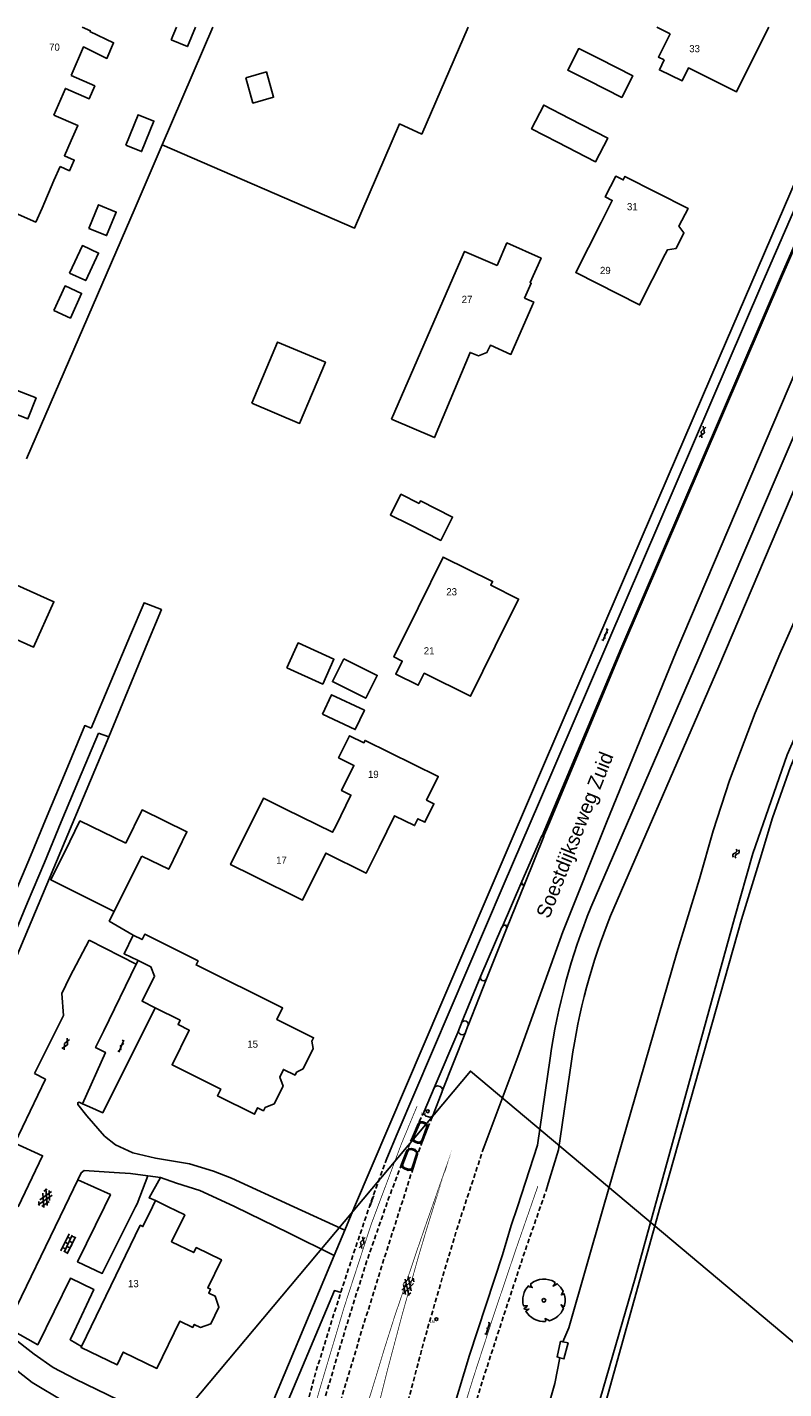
# Model space of a CAD drawing. Extents: x 141020 to 141442, y 457132 to 457664.
# Tile 17 of 18: x 141194 to 141300, y 457475 to 457664. Entities that reach past the tile are written whole.
import ezdxf
from ezdxf.enums import TextEntityAlignment as Align

# ---------------------------------------------------------------- set-up
doc = ezdxf.new("R2010")
doc.units = 0
doc.linetypes.add('030-270', pattern=[3, 0.3, -2.7])
doc.linetypes.add('DASHED', pattern=[19.05, 12.7, -6.35])
doc.layers.get('0').update_dxf_attribs({"linetype": 'CONTINUOUS'})
doc.layers.get('DEFPOINTS').update_dxf_attribs({"linetype": 'CONTINUOUS'})
for name, color, linetype in [('_METING 140603-BELIJNING-0.30-2.70 STREEP', 253, '030-270'), ('_METING 140603-BELIJNING-KANT STREEP', 253, 'CONTINUOUS'), ('_METING 140603-BOOM-BESTAAND', 46, 'CONTINUOUS'), ('_METING 140603-KANT ASFALT', 7, 'DASHED'), ('_METING 140603-LICHTMAST', 251, 'CONTINUOUS'), ('_METING 140603-VOORKANT BAND', 7, 'CONTINUOUS'), ('GEO_Bijgebouw', 3, 'CONTINUOUS'), ('GEO_Dakrand', 3, 'CONTINUOUS'), ('GEO_Dakrand bijgebouw', 3, 'CONTINUOUS'), ('GEO_Hoofdgebouw', 3, 'CONTINUOUS'), ('GEO_Huisnummer', 7, 'CONTINUOUS'), ('GEO_Kant verharding', 252, 'CONTINUOUS'), ('GEO_Kant water', 132, 'CONTINUOUS'), ('GEO_Kunstwerk', 1, 'CONTINUOUS'), ('GEO_Straatnaam', 2, 'CONTINUOUS'), ('GEO_Symbool gesloten verharding', 252, 'CONTINUOUS'), ('GEO_Symbool open verharding', 252, 'CONTINUOUS'), ('GEO_Symbool water', 132, 'CONTINUOUS'), ('GEO_Terreinafscheiding', 7, 'FENCELINE2')]:
    doc.layers.add(name, color=color, linetype=linetype)
doc.styles.add('ARIAL', font='arial.ttf')
doc.styles.add('Style-LOW_RES_FILLED', font='LOW_RES_FILLED.shx')
doc.styles.add('TXT_Copier', font='arial.ttf')
doc.linetypes.add('FENCELINE2', pattern='A,6.35,-2.54,[132,ltypeshp.shx,S=2.54,R=0,X=-2.54,Y=0],-2.54,25.4', length=36.83)

# ---------------------------------------------------------------- blocks, each defined once
blk = doc.blocks.new('BOOM-BESTAAND_TYPE 2')
at = {"layer": '_METING 140603-BOOM-BESTAAND'}
blk.add_lwpolyline([(0.23, -2.94, -0.284439), (-2.53, -1.52), (-2.09, -1.23), (-2.37, -1.29), (-2.68, -1.23), (-2.73, -1.1), (-2.5, -1), (-2.32, -0.76), (-2.85, -0.77, -0.261462), (-2.14, 2.03), (-2.03, 1.86), (-1.62, 1.76), (-1.8, 1.99), (-1.83, 2.31, -0.311933), (1.52, 2.53), (1.51, 2.3), (1.28, 1.97), (1.85, 2.29, -0.113539), (2.67, 1.25), (2.43, 0.74), (2.8, 0.92, -0.158791), (2.81, -0.9), (2.38, -0.61), (2.71, -1.15, -0.230282), (0.77, -2.85), (0.56, -2.7), (0.17, -2.54), (0.28, -2.76)], format="xyb", close=True, dxfattribs=at)
blk.add_ellipse((0, 0), major_axis=(-0.177, 0.177), ratio=1, start_param=3.926991, end_param=10.210176, dxfattribs=at)
at = {"layer": '_METING 140603-BOOM-BESTAAND', "style": 'TXT_Copier'}
for tag, p in [('Stam:', (0, -1.75)), ('Type:', (0, -1))]:
    blk.add_attdef(tag, text='', height=0.45, rotation=0, dxfattribs=at).set_placement(p, align=Align.MIDDLE_CENTER)
blk = doc.blocks.new('LICHTMAST_HANDHAVEN')
at = {"layer": '_METING 140603-LICHTMAST'}
blk.add_circle((0, 0), 0.2, dxfattribs=at)
at = {"layer": '_METING 140603-LICHTMAST', "style": 'ARIAL', "width": 0.9}
blk.add_attdef('LM', (-0.92, -0.52), '', height=0.36, rotation=360, dxfattribs=at)

msp = doc.modelspace()

# ---------------------------------------------------------------- linework, layer by layer
at = {"layer": '_METING 140603-BELIJNING-0.30-2.70 STREEP', "const_width": 0.1, "flags": 128}
for points in [[(141207.99, 457376.16), (141210.4, 457385.07), (141212.73, 457393.66), (141215.9, 457405.32), (141218.25, 457414.01), (141222.26, 457428.46), (141225.36, 457439.78), (141228.52, 457451.41), (141231.69, 457462.92), (141235.06, 457474.71), (141238.47, 457486.14), (141242.19, 457497.54), (141246.4, 457508.75), (141248.58, 457513.99)], [(141235.72, 457372.76), (141236.7, 457381.61), (141237.64, 457390.43), (141238.98, 457402.14), (141240.26, 457410.85), (141242.42, 457422.53), (141244.39, 457431.6), (141246.49, 457440.64), (141248.79, 457449.63), (141251.13, 457458.6), (141253.71, 457467.5), (141256.46, 457476.34), (141259.32, 457485.1), (141262.27, 457493.85), (141265.41, 457502.88)]]:
    msp.add_lwpolyline(points, dxfattribs=at)
at = {"layer": '_METING 140603-BELIJNING-KANT STREEP', "const_width": 0.1}
msp.add_lwpolyline([(141253.46, 457507.87), (141251.49, 457502.29), (141249.99, 457498.04), (141248.48, 457493.65), (141246.98, 457489.18), (141245.48, 457484.8), (141244.1, 457480.45), (141242.86, 457476.35), (141241.7, 457472.57), (141240.52, 457468.68), (141239.2, 457464.27), (141237.99, 457459.49), (141236.99, 457455.09), (141236.1, 457450.74), (141235.36, 457446.7), (141234.6, 457442.04), (141233.81, 457437.26), (141233.42, 457434.6), (141233.29, 457433.65), (141233.29, 457433.08), (141233.46, 457432.65), (141233.84, 457432.29), (141234.26, 457432.15), (141234.69, 457432.23), (141235.02, 457432.54), (141235.34, 457433.56), (141235.64, 457435.46), (141236.01, 457437.56), (141236.9, 457442.56), (141237.86, 457447.51), (141238.67, 457451.72), (141239.72, 457456.68), (141240.58, 457460.69), (141241.68, 457465.63), (141242.58, 457469.57), (141243.45, 457473.24), (141244.43, 457477.16), (141246.51, 457484.98), (141248.7, 457492.8), (141249.83, 457496.6), (141251.05, 457500.52)], close=True, dxfattribs=at)
at = {"layer": '_METING 140603-KANT ASFALT', "ltscale": 0.05}
for p, q in [((141247.93, 457509.7), (141247.16, 457507.82)), ((141249.35, 457509.15), (141248.67, 457507.31))]:
    msp.add_line(p, q, dxfattribs=at)
at = {"layer": '_METING 140603-KANT ASFALT', "ltscale": 0.05, "flags": 128}
for points in [[(141249.57, 457513.27), (141248.73, 457511.53)], [(141250.07, 457511.02), (141250.78, 457512.69)], [(141257.87, 457508.25), (141254.15, 457496.96), (141251.94, 457489.57), (141249.48, 457481.07), (141247.11, 457472.09), (141245.06, 457463.45), (141244.29, 457459.68), (141242.39, 457450.57), (141240.61, 457441.4), (141238.96, 457431.97), (141237.42, 457422.33), (141236.1, 457413.08), (141234.94, 457403.95), (141233.93, 457395.05), (141233, 457385.8), (141232.13, 457376.56), (141231.67, 457372.08), (141231.51, 457370.8), (141231.35, 457369.27)], [(141244.37, 457506.73), (141241.96, 457500.05), (141239.72, 457493.45), (141237.64, 457487.08), (141234.54, 457477.17), (141232.41, 457469.4), (141228.6, 457455.9), (141225.8, 457445.67), (141222.54, 457433.76)], [(141246.44, 457505.95), (141244.63, 457501.17), (141241.62, 457492.55), (141238.69, 457483.26), (141235.89, 457473.85), (141232.94, 457463.47), (141230.31, 457453.92), (141227.06, 457442.03), (141223.19, 457427.92), (141220.82, 457419.25), (141217.93, 457408.62), (141213.87, 457393.82), (141209.43, 457377.57), (141209.31, 457377.05)], [(141248.03, 457505.4), (141246.5, 457500.59), (141243.59, 457491.49), (141240.89, 457482.78), (141238.02, 457473.19), (141235.11, 457463.06), (141232.37, 457453.21), (141229.12, 457441.53), (141226.95, 457433.39), (141226.3, 457430.44), (141225.51, 457427.05), (141223.2, 457418.08), (141220.71, 457407.61), (141218, 457396.03), (141215.78, 457386.59), (141212.5, 457371.29)], [(141236.93, 457372.5), (141238.23, 457382.69), (141239.19, 457391.76), (141240.27, 457401.27), (141241.71, 457411.22), (141244.05, 457423.19), (141246.6, 457435.36), (141249.44, 457446.97), (141251.92, 457456.24), (141254.61, 457465.67), (141257.41, 457474.9), (141260.42, 457484.17), (141263.54, 457493.63), (141266.72, 457502.76)]]:
    msp.add_lwpolyline(points, dxfattribs=at)
at = {"layer": '_METING 140603-VOORKANT BAND', "ltscale": 0.05}
for points in [[(141247.93, 457509.7), (141247.9, 457509.39), (141248.19, 457509.03), (141248.67, 457508.86), (141249.02, 457508.86), (141249.35, 457509.15), (141250.07, 457511.02), (141250.06, 457511.39), (141249.76, 457511.69), (141249.39, 457511.84), (141249.03, 457511.85), (141248.73, 457511.53)], [(141248.07, 457509.66), (141248.05, 457509.44), (141248.28, 457509.16), (141248.7, 457509.01), (141248.96, 457509.01), (141249.23, 457509.24), (141249.92, 457511.05), (141249.91, 457511.33), (141249.68, 457511.56), (141249.36, 457511.69), (141249.09, 457511.7), (141248.86, 457511.45)], [(141246.44, 457505.95), (141247.16, 457507.82), (141247.38, 457508.09), (141247.83, 457508.11), (141248.33, 457507.96), (141248.66, 457507.67), (141248.67, 457507.31), (141248.03, 457505.4), (141247.72, 457505.08), (141247.37, 457505.07), (141246.74, 457505.31), (141246.48, 457505.52)], [(141246.59, 457505.93), (141247.29, 457507.74), (141247.45, 457507.95), (141247.81, 457507.96), (141248.25, 457507.82), (141248.51, 457507.6), (141248.51, 457507.34), (141247.9, 457505.48), (141247.66, 457505.23), (141247.39, 457505.22), (141246.82, 457505.44), (141246.62, 457505.59)]]:
    msp.add_lwpolyline(points, close=True, dxfattribs=at)
at = {"layer": 'DEFPOINTS', "color": 6}
msp.add_lwpolyline([(141233.95, 457270.11), (141365.56, 457426.96), (141256.01, 457518.88), (141124.4, 457362.03)], close=True, dxfattribs=at)
at = {"layer": 'GEO_Bijgebouw', "flags": 128}
for points in [[(141273.98, 457659.75), (141278.62, 457657.42), (141277.1, 457654.4), (141272.46, 457656.74)], [(141269.83, 457651.48), (141275.15, 457648.74), (141273.45, 457645.44), (141268.13, 457648.19)], [(141247.42, 457594.99), (141251.89, 457592.75), (141253.53, 457596), (141249.05, 457598.25), (141248.87, 457597.89)], [(141208.69, 457579.62), (141210.57, 457584.06), (141212.99, 457583.12), (141211.11, 457578.59)], [(141203.22, 457566.61), (141208.69, 457579.62)], [(141211.11, 457578.59), (141205.65, 457565.41)], [(141199.48, 457560.16), (141202.32, 457566.98), (141203.22, 457566.61)], [(141204.23, 457565.93), (141201.46, 457559.31)], [(141205.65, 457565.41), (141204.23, 457565.93)], [(141197.08, 457554.41), (141199.48, 457560.16)], [(141201.46, 457559.31), (141199.05, 457553.56)], [(141194.74, 457548.8), (141197.08, 457554.41)], [(141199.05, 457553.56), (141196.7, 457547.94)], [(141210.24, 457548.82), (141214.01, 457546.99), (141216.54, 457552.2), (141210.29, 457555.23), (141208.04, 457550.6)], [(141209.06, 457546.45), (141206.39, 457541.11), (141197.58, 457545.51), (141200.25, 457550.84)], [(141192.4, 457543.19), (141194.74, 457548.8)], [(141196.7, 457547.94), (141194.35, 457542.33)], [(141194.35, 457542.33), (141192.01, 457536.73)]]:
    msp.add_lwpolyline(points, dxfattribs=at)
at = {"layer": 'GEO_Dakrand', "flags": 128}
for points in [[(141283.81, 457663.24), (141281.97, 457664.17)], [(141283, 457659.61), (141282.19, 457660.01), (141283.81, 457663.24)], [(141200.43, 457648.39), (141199.48, 457646.29), (141200.84, 457645.68), (141200.18, 457644.2), (141198.88, 457644.79)], [(141196.37, 457638.99), (141198.02, 457642.85)], [(141254.04, 457630.3), (141255.2, 457632.97), (141259.73, 457631.01)], [(141254.04, 457630.3), (141245.05, 457609.6)], [(141230.27, 457555.34), (141227.19, 457556.87), (141222.62, 457547.62), (141225.72, 457546.09)]]:
    msp.add_lwpolyline(points, dxfattribs=at)
at = {"layer": 'GEO_Dakrand bijgebouw', "flags": 128}
for points in [[(141214.36, 457662.42), (141216.61, 457661.47), (141217.75, 457664.17)], [(141215.09, 457664.17), (141214.36, 457662.42)], [(141273.98, 457659.75), (141271.1, 457661.2), (141269.58, 457658.18), (141272.46, 457656.74)], [(141224.72, 457657.14), (141227.6, 457657.96), (141228.61, 457654.43), (141225.73, 457653.61), (141224.72, 457657.14)], [(141208.02, 457647.76), (141210.22, 457646.86), (141211.95, 457651.1), (141209.75, 457652), (141208.02, 457647.76)], [(141268.13, 457648.19), (141264.53, 457650.04), (141266.23, 457653.34), (141269.83, 457651.48)], [(141202.89, 457636.18), (141205.36, 457635.18), (141206.69, 457638.45), (141204.23, 457639.46), (141202.89, 457636.18)], [(141200.2, 457629.95), (141202.44, 457628.9), (141204.23, 457632.73), (141201.99, 457633.78), (141200.2, 457629.95)], [(141198.01, 457624.75), (141200.31, 457623.7), (141201.88, 457627.12), (141199.58, 457628.17), (141198.01, 457624.75)], [(141225.57, 457611.84), (141232.22, 457609.03), (141235.82, 457617.54), (141229.17, 457620.35), (141225.57, 457611.84)], [(141191.19, 457610.92), (141192.32, 457613.84), (141195.54, 457612.59), (141194.4, 457609.67), (141191.19, 457610.92)], [(141248.87, 457597.89), (141246.34, 457599.17), (141244.88, 457596.28), (141247.42, 457594.99)], [(141230.45, 457574.99), (141232.01, 457578.47), (141237.02, 457576.21), (141235.46, 457572.74), (141230.45, 457574.99)], [(141235.4, 457568.55), (141236.67, 457571.26), (141241.26, 457569.12), (141239.99, 457566.41), (141235.4, 457568.55)], [(141208.04, 457550.6), (141201.64, 457553.71), (141200.25, 457550.84)], [(141209.06, 457546.45), (141210.24, 457548.82)]]:
    msp.add_lwpolyline(points, dxfattribs=at)
at = {"layer": 'GEO_Hoofdgebouw', "flags": 128}
for points in [[(141200.42, 457657.47), (141202.12, 457661.43), (141205.4, 457659.84), (141206.33, 457662.02), (141203.03, 457663.57), (141203.09, 457663.67), (141201.95, 457664.17)], [(141297.55, 457664.17), (141296.42, 457661.9)], [(141296.42, 457661.9), (141293.08, 457655.19), (141286.38, 457658.5), (141285.52, 457656.73), (141282.33, 457658.22), (141283, 457659.61)], [(141200.42, 457657.47), (141203.71, 457656.01), (141202.93, 457654.22), (141199.63, 457655.66), (141197.99, 457651.95)], [(141197.99, 457651.95), (141201.36, 457650.49), (141200.43, 457648.39)], [(141198.88, 457644.79), (141198.02, 457642.85)], [(141274.21, 457636.97), (141275.77, 457640.07), (141274.79, 457640.56), (141276.25, 457643.44), (141277.29, 457642.91), (141277.53, 457643.4), (141286.32, 457638.96), (141285.06, 457636.47), (141285.75, 457635.55), (141284.65, 457633.38), (141283.46, 457633.21), (141283.14, 457632.57)], [(141196.37, 457638.99), (141195.5, 457637.04), (141192.24, 457638.5), (141190.65, 457634.95)], [(141283.14, 457632.57), (141279.58, 457625.53), (141270.69, 457630.02), (141274.21, 457636.97)], [(141259.73, 457631.01), (141261.11, 457634.14), (141265.85, 457632.04), (141264.33, 457628.62), (141264.49, 457628.54), (141263.57, 457626.46)], [(141245.05, 457609.6), (141251.01, 457607.06), (141255.97, 457618.91), (141257.12, 457618.43), (141258.31, 457618.92), (141258.8, 457619.91), (141261.65, 457618.64), (141264.71, 457625.64)], [(141264.71, 457625.64), (141264.83, 457625.92), (141263.57, 457626.46)], [(141248.73, 457583.36), (141252.22, 457590.43), (141259.1, 457587.03), (141258.84, 457586.51), (141262.72, 457584.59), (141259.48, 457578.02)], [(141187.15, 457589.08), (141198.01, 457584.22), (141195.18, 457577.9), (141184.32, 457582.75), (141187.15, 457589.08)], [(141259.48, 457578.02), (141256.04, 457571.06), (141249.58, 457574.25), (141248.76, 457572.6), (141245.63, 457574.15), (141246.52, 457575.96), (141245.36, 457576.54), (141248.73, 457583.36)], [(141238.38, 457576.28), (141243.04, 457573.96), (141241.45, 457570.77), (141236.79, 457573.09), (141238.38, 457576.28)], [(141237.26, 457552.98), (141239.38, 457557.3), (141238.08, 457557.94), (141239.8, 457561.44), (141237.65, 457562.49), (141239.17, 457565.57), (141241.18, 457564.59), (141241.34, 457564.92), (141251.54, 457559.9), (141249.92, 457556.6), (141250.93, 457556.1), (141249.67, 457553.52), (141248.7, 457554), (141248.23, 457553.05), (141245.44, 457554.42), (141243.29, 457550.04)], [(141230.27, 457555.34), (141236.83, 457552.12), (141237.26, 457552.98)], [(141243.29, 457550.04), (141241.52, 457546.44), (141235.87, 457549.22), (141232.65, 457542.68), (141225.72, 457546.09)], [(141209.73, 457534.27), (141207.8, 457535.23), (141209.07, 457537.79)], [(141209.07, 457537.79), (141210.29, 457537.19), (141210.66, 457537.94), (141218.1, 457534.23), (141217.82, 457533.66), (141229.87, 457527.67), (141229.07, 457526.06), (141234.17, 457523.52), (141233.95, 457523.07), (141234.11, 457522.04), (141232.71, 457519.22), (141231.79, 457518.73), (141231.59, 457518.33), (141229.98, 457519.13), (141229.46, 457518.04), (141229.93, 457516.81), (141228.7, 457514.34), (141227.43, 457513.84), (141227.2, 457513.38), (141226.39, 457513.78), (141225.95, 457512.89), (141220.79, 457515.46), (141221.25, 457516.39), (141214.47, 457519.76), (141216.87, 457524.58), (141215.3, 457525.36), (141215.6, 457525.96), (141212.1, 457527.71)], [(141212.1, 457527.71), (141210.3, 457528.6), (141212.04, 457532.08), (141211.53, 457533.38), (141209.73, 457534.27)], [(141211.74, 457500), (141212.16, 457500.86)], [(141212.16, 457500.86), (141213.93, 457500)], [(141213.93, 457500), (141216.23, 457498.88), (141214.41, 457495.13), (141217.5, 457493.63), (141217.84, 457494.33), (141221.35, 457492.63), (141219.45, 457488.71), (141219.84, 457488.53), (141219.57, 457487.98), (141220.48, 457487.54), (141221, 457486.04), (141219.87, 457483.72), (141218.42, 457483.21), (141217.55, 457483.63), (141217.34, 457483.21), (141215.55, 457484.07), (141212.37, 457477.51), (141207.68, 457479.78), (141206.82, 457477.99), (141201.8, 457480.42), (141201.88, 457480.58)], [(141201.88, 457480.58), (141210.05, 457497.43), (141210.41, 457497.25), (141211.74, 457500)]]:
    msp.add_lwpolyline(points, dxfattribs=at)
at = {"layer": 'GEO_Kant verharding'}
msp.add_line((141245.82, 457510.15), (141244.37, 457506.73), dxfattribs=at)
at = {"layer": 'GEO_Kant verharding', "flags": 128}
for points in [[(141220.15, 457664.17), (141213.11, 457647.78)], [(141310.56, 457664.17), (141309.61, 457662.02), (141290.64, 457618.18), (141266.47, 457562.09), (141251.91, 457528.09), (141239.89, 457500)], [(141245.82, 457510.15), (141260.58, 457544.66), (141265.64, 457556.43), (141296.6, 457628.42), (141312.18, 457664.17)], [(141325.59, 457664.17), (141309.16, 457633.6), (141307.51, 457630.3), (141305.81, 457626.63), (141303.45, 457621.34), (141284.67, 457577.22), (141274.96, 457553.5), (141268.87, 457538.29), (141262.61, 457520.89), (141257.87, 457508.25)], [(141329.72, 457664.17), (141323.48, 457653.75), (141315.6, 457640.02), (141311.57, 457631.91), (141298.86, 457602.22), (141287.84, 457576.38), (141272.78, 457541.66)], [(141333.21, 457664.17), (141326.06, 457652.23), (141318.24, 457638.6), (141314.29, 457630.66), (141301.61, 457601.04), (141290.59, 457575.19), (141275.54, 457540.5)], [(141266.01, 457551.62), (141276.97, 457577.66), (141299.34, 457629.7), (141307.87, 457649.22), (141310.07, 457653.84)], [(141266.2, 457551.54), (141266.93, 457553.25), (141277.12, 457577.6), (141299.48, 457629.64), (141308.01, 457649.16), (141309.09, 457651.42), (141310.24, 457653.77)], [(141213.11, 457647.78), (141209.35, 457639.03), (141194.2, 457604.1)], [(141205.65, 457565.41), (141187.14, 457521.44)], [(141263.18, 457545.29), (141265.95, 457551.64), (141266.01, 457551.62)], [(141266.2, 457551.54), (141266.24, 457551.53), (141263.64, 457545.09)], [(141266.01, 457551.62), (141266.2, 457551.54)], [(141260.43, 457538.94), (141263.18, 457545.29)], [(141261.04, 457538.71), (141263.64, 457545.09)], [(141206.39, 457541.11), (141205.72, 457539.77), (141209.07, 457537.79)], [(141260.41, 457538.9), (141257.45, 457532.13)], [(141258.26, 457531.73), (141261.03, 457538.67)], [(141202.91, 457537.09), (141200.23, 457532.02)], [(141202.91, 457537.09), (141209.48, 457533.75)], [(141209.48, 457533.75), (141204.97, 457524.48), (141203.83, 457522.15), (141205.18, 457521.49), (141201.98, 457514.35)], [(141209.73, 457534.27), (141209.48, 457533.75)], [(141200.23, 457532.02), (141199.1, 457529.71), (141199.35, 457526.64), (141195.33, 457518.53)], [(141254.79, 457525.59), (141257.45, 457532.13)], [(141258.26, 457531.73), (141255.69, 457525.24)], [(141201.98, 457514.35), (141202.99, 457513.9), (141204.82, 457513.08), (141212.1, 457527.71)], [(141254.78, 457525.56), (141254.4, 457524.65)], [(141255.69, 457525.24), (141255.67, 457525.2), (141255.31, 457524.26)], [(141250.95, 457516.54), (141254.38, 457524.58)], [(141252.1, 457516.11), (141255.31, 457524.26)], [(141267.11, 457520.68), (141265.37, 457508.59), (141262.56, 457500)], [(141270.07, 457520.25), (141268.29, 457507.91), (141266.72, 457502.76)], [(141195.33, 457518.53), (141196.83, 457517.76), (141192.56, 457508.88), (141196.44, 457507.11), (141193.03, 457500)], [(141249.57, 457513.27), (141250.95, 457516.54)], [(141252.08, 457516.06), (141250.83, 457512.79)], [(141251.6, 457516.81), (141251.82, 457516.73)], [(141202.62, 457512.65), (141201.33, 457514.26), (141201.34, 457514.49), (141201.52, 457514.55), (141201.98, 457514.35)], [(141206.6, 457508.62), (141205.05, 457509.84), (141202.62, 457512.65)], [(141250.18, 457512.5), (141249.86, 457512.62)], [(141222.77, 457503.98), (141220.25, 457504.97), (141216.9, 457505.96), (141212.17, 457506.79), (141209.01, 457507.52), (141206.6, 457508.62)], [(141206.41, 457504.76), (141202.21, 457505.06), (141201.82, 457504.75), (141201.33, 457503.75)], [(141211.09, 457504.32), (141208.67, 457504.64), (141206.41, 457504.76)], [(141209.6, 457500.43), (141211.09, 457504.32)], [(141212.87, 457504.09), (141211.09, 457504.32)], [(141212.87, 457504.09), (141211.27, 457501.25), (141212.16, 457500.86)], [(141223.24, 457500), (141223.05, 457500.09), (141218.35, 457502.26), (141215.1, 457503.31), (141212.87, 457504.09)], [(141199.52, 457500), (141201.33, 457503.75)], [(141201.33, 457503.75), (141205.89, 457501.69), (141205.07, 457500)], [(141231.45, 457500), (141222.77, 457503.98)], [(141209.39, 457500), (141209.6, 457500.43)], [(141191.42, 457482.87), (141191.49, 457483.4), (141199.52, 457500)], [(141205.07, 457500), (141201.31, 457492.32), (141204.75, 457490.74), (141209.39, 457500)], [(141230.67, 457496.37), (141223.24, 457500)], [(141238.51, 457496.76), (141231.45, 457500)], [(141239.89, 457500), (141238.51, 457496.76)], [(141262.56, 457500), (141261.7, 457497.39)], [(141238.51, 457496.76), (141237.03, 457493.22)], [(141261.7, 457497.39), (141260.47, 457493.31), (141255.9, 457479.35), (141250.68, 457462.12)], [(141237.03, 457493.22), (141230.67, 457496.37)], [(141237.03, 457493.22), (141225.17, 457464.9)], [(141200.86, 457482.65), (141203.57, 457488.5), (141200.31, 457490.05), (141195.76, 457480.8), (141191.91, 457482.99), (141191.42, 457482.87)], [(141238.04, 457488.08), (141237.08, 457488.35), (141226.93, 457464.21), (141226.77, 457463.75), (141230.41, 457462.11)], [(141191.42, 457482.87), (141192.09, 457481.95), (141195.27, 457479.51), (141197.9, 457477.65), (141201.01, 457476.01), (141209.93, 457471.7), (141218.39, 457467.49)], [(141200.86, 457482.65), (141200.29, 457481.5), (141201.88, 457480.58)], [(141223.47, 457460.84), (141216.78, 457464.29), (141206.01, 457469.61), (141199.51, 457472.85), (141195, 457475.53), (141191.74, 457478.08), (141190.77, 457478.97)]]:
    msp.add_lwpolyline(points, dxfattribs=at)
at = {"layer": 'GEO_Kant verharding'}
for centre, radius, start, end in [((141263.73, 457545.12), 0.572, 162.9486, 216.4877), ((141263.14, 457545.3), 0.531, 284.307, 307.6295), ((141263.04, 457545.41), 0.684, 308.2277, 331.8995), ((141356.21, 457507.85), 90.02, 157.9414, 171.8037), ((141356.46, 457507.78), 87.28, 157.985, 171.7879), ((141260.84, 457538.75), 0.449, 155.8502, 161.0678), ((141260.88, 457538.73), 0.502, 86.2864, 155.3996), ((141260.53, 457538.86), 0.531, 10.8934, 43.9343), ((141260.75, 457538.79), 0.303, 337.8276, 344.2316), ((141260.55, 457538.86), 0.52, 343.0558, 11.5766), ((141257.99, 457531.91), 0.581, 158.3297, 202.9695), ((141257.82, 457531.84), 0.394, 202.617, 247.6514), ((141257.78, 457532.03), 0.563, 258.5528, 328.1955), ((141255.23, 457525.4), 0.483, 341.4039, 155.9414), ((141254.85, 457524.44), 0.495, 163.0664, 339.0373), ((141254.94, 457524.4), 0.593, 155.6244, 162.0531)]:
    msp.add_arc(centre, radius, start, end, dxfattribs=at)
at = {"layer": 'GEO_Kant verharding', "extrusion": (0, 0, -1)}
for centre, radius, start, end in [((-141254.49, 457525.7), 0.322, 199.0361, 205.1828), ((-141251.42, 457516.33), 0.511, 24.1783, 110.946), ((-141251.59, 457516.26), 0.526, 115.1176, 196.822), ((-141251.7, 457516.22), 0.407, 196.0263, 202.435), ((-141250.03, 457513.09), 0.497, 289.6489, 21.8738), ((-141250.38, 457512.93), 0.471, 210.3901, 294.577), ((-141250.34, 457512.95), 0.515, 198.2719, 209.9849), ((-141902.75, 457266.67), 700.73, 19.44984, 19.58274)]:
    msp.add_arc(centre, radius, start, end, dxfattribs=at)
at = {"layer": 'GEO_Kant water', "flags": 128}
for points in [[(141337.65, 457664.17), (141313.74, 457609.83), (141299.11, 457576.91), (141295.68, 457568.73), (141292.08, 457559.34), (141289.83, 457552.34), (141287.92, 457545.66), (141284.75, 457535.33), (141274.56, 457500)], [(141344.59, 457664.17), (141339.28, 457652), (141317.89, 457603.25), (141300.12, 457562.89), (141297.9, 457556.5), (141295.36, 457549.18), (141292.78, 457540.16), (141281.71, 457500)], [(141274.56, 457500), (141269.7, 457483.14), (141268.89, 457481.21)], [(141281.71, 457500), (141278.98, 457490.06), (141269.1, 457456.16)], [(141268.48, 457479), (141267.78, 457475.4), (141265.32, 457466.76)]]:
    msp.add_lwpolyline(points, dxfattribs=at)
at = {"layer": 'GEO_Kunstwerk', "flags": 128}
for points in [[(141268.48, 457479), (141268.09, 457479.1), (141268.56, 457481.28)], [(141268.89, 457481.21), (141269.62, 457481.05), (141269.03, 457478.84), (141268.48, 457479)], [(141268.56, 457481.28), (141268.89, 457481.21)]]:
    msp.add_lwpolyline(points, dxfattribs=at)
at = {"layer": 'GEO_Symbool gesloten verharding'}
for p, q in [((141288.15, 457607.89), (141288.81, 457608.53)), ((141288.62, 457607.72), (141288.44, 457608.64)), ((141287.88, 457607.14), (141288.62, 457607.72)), ((141288.24, 457607.01), (141288.15, 457607.89)), ((141199.48, 457522.74), (141200.21, 457523.29)), ((141199.92, 457522.52), (141199.86, 457523.45)), ((141199.12, 457522.03), (141199.92, 457522.52)), ((141199.46, 457521.85), (141199.48, 457522.74)), ((141196.6, 457502.16), (141197.06, 457502.46)), ((141197.08, 457500.17), (141196.9, 457502.51)), ((141197.37, 457502.28), (141197.42, 457500.89)), ((141195.84, 457500.26), (141197.76, 457501.61)), ((141195.95, 457500.2), (141195.93, 457500.74)), ((141196.04, 457500.96), (141197.66, 457502.15)), ((141196.32, 457500.04), (141197.38, 457500.76)), ((141196.61, 457499.9), (141196.48, 457501.9)), ((141240.51, 457494.29), (141241.21, 457494.92)), ((141240.73, 457495.06), (141241.34, 457495.74)), ((141240.88, 457494.18), (141240.73, 457495.06)), ((141241.21, 457494.92), (141240.97, 457495.82)), ((141248.16, 457490.04), (141246.47, 457488.41)), ((141248.07, 457489.31), (141246.65, 457487.9)), ((141246.96, 457487.81), (141246.7, 457489.18)), ((141247.67, 457490.19), (141246.72, 457489.31)), ((141246.93, 457489.95), (141247.46, 457487.66)), ((141247.36, 457490.28), (141247.78, 457488.32)), ((141248.05, 457490.09), (141248.15, 457489.56)), ((141247.71, 457488.05), (141247.29, 457487.68))]:
    msp.add_line(p, q, dxfattribs=at)
at = {"layer": 'GEO_Symbool open verharding'}
for p, q in [((141274.45, 457578.75), (141275.16, 457580.4)), ((141275.11, 457580.34), (141274.93, 457580.42)), ((141274.96, 457579.95), (141275.14, 457579.87)), ((141274.48, 457578.84), (141274.3, 457578.92)), ((141274.8, 457579.58), (141274.62, 457579.66)), ((141274.64, 457579.21), (141274.83, 457579.13)), ((141207.06, 457521.53), (141207.75, 457523.19)), ((141207.71, 457523.12), (141207.52, 457523.2)), ((141207.09, 457521.62), (141206.91, 457521.7)), ((141207.4, 457522.36), (141207.22, 457522.44)), ((141207.25, 457521.99), (141207.43, 457521.91)), ((141207.56, 457522.73), (141207.74, 457522.65)), ((141200.15, 457496.25), (141198.99, 457493.87)), ((141199.29, 457494.76), (141199.4, 457494.7)), ((141200.58, 457496.04), (141199.43, 457493.67)), ((141200, 457494.85), (141199.57, 457495.06)), ((141199.75, 457495.42), (141199.64, 457495.47)), ((141201.01, 457495.83), (141199.86, 457493.46)), ((141199.92, 457495.78), (141200.35, 457495.57)), ((141200.09, 457496.14), (141199.99, 457496.19)), ((141200.61, 457495), (141200.18, 457495.21)), ((141200.43, 457494.64), (141200.54, 457494.59)), ((141200.96, 457495.72), (141200.53, 457495.93)), ((141200.89, 457495.31), (141200.78, 457495.36)), ((141199.05, 457493.98), (141198.94, 457494.04)), ((141199.22, 457494.34), (141199.65, 457494.13)), ((141199.91, 457493.56), (141199.48, 457493.77)), ((141200.26, 457494.28), (141199.83, 457494.49)), ((141200.08, 457493.92), (141200.19, 457493.87)), ((141258.17, 457482.19), (141258.7, 457483.91)), ((141258.67, 457483.84), (141258.47, 457483.9)), ((141258.55, 457483.43), (141258.75, 457483.37)), ((141258.2, 457482.29), (141258.01, 457482.34)), ((141258.44, 457483.05), (141258.25, 457483.11)), ((141258.32, 457482.67), (141258.51, 457482.61))]:
    msp.add_line(p, q, dxfattribs=at)
at = {"layer": 'GEO_Symbool water', "extrusion": (0, 0, -1)}
for centre in [(141292.77, 457549.56), (141293.11, 457549.45)]:
    msp.add_ellipse(centre, major_axis=(-0.24, 0.24), ratio=1, start_param=1.590467, end_param=3.752145, dxfattribs=at)
at = {"layer": 'GEO_Symbool water'}
for centre, major_axis, start_param, end_param in [((141292.89, 457548.89), (0.24, 0.24), 0.960244, 3.121922), ((141293.23, 457548.78), (-0.24, 0.24), -0.610552, 1.551126)]:
    msp.add_ellipse(centre, major_axis=major_axis, ratio=1, start_param=start_param, end_param=end_param, dxfattribs=at)
at = {"layer": 'GEO_Terreinafscheiding', "ltscale": 0.05, "flags": 128}
for points in [[(141255.72, 457664.17), (141249.23, 457649.29), (141246.16, 457650.72), (141239.89, 457636.22), (141213.11, 457647.78)], [(141346.02, 457664.17), (141332.67, 457633.59), (141316.51, 457597.45), (141307.14, 457576.71), (141303.73, 457568.74), (141300.58, 457561.24), (141298.07, 457554.12), (141296.38, 457548.42), (141293.77, 457539.97), (141283.16, 457502.57), (141282.44, 457500)], [(141282.44, 457500), (141270.56, 457457.38)]]:
    msp.add_lwpolyline(points, dxfattribs=at)

# ---------------------------------------------------------------- block references
for p in [(141250.07, 457513.29), (141251.28, 457484.37)]:
    msp.add_blockref('LICHTMAST_HANDHAVEN', p).add_auto_attribs({'LM': 'LM'})
msp.add_blockref('BOOM-BESTAAND_TYPE 2', (141266.25, 457486.99))

# ---------------------------------------------------------------- texts
at = {"layer": 'GEO_Huisnummer', "style": 'Style-LOW_RES_FILLED'}
for s, p in [('70', (141197.35, 457660.9)), ('33', (141286.49, 457660.69)), ('31', (141277.82, 457638.69)), ('29', (141274.06, 457629.82)), ('27', (141254.8, 457625.79)), ('23', (141252.66, 457585.1)), ('21', (141249.52, 457576.88)), ('19', (141241.75, 457559.69)), ('17', (141228.96, 457547.75)), ('15', (141224.95, 457522.14)), ('13', (141208.34, 457488.81))]:
    msp.add_text(s, height=1, dxfattribs=at).set_placement(p)
at = {"layer": 'GEO_Straatnaam', "style": 'Style-LOW_RES_FILLED'}
msp.add_text('Soestdijkseweg Zuid', height=2, rotation=68.4113, dxfattribs=at).set_placement((141266.96, 457539.99))

doc.saveas('drawing.dxf')
